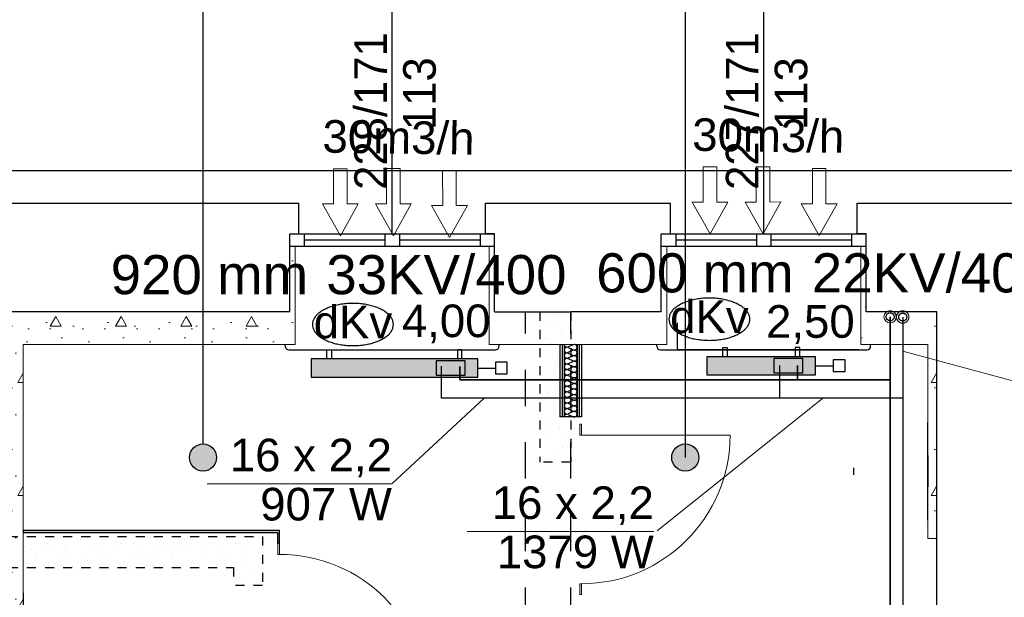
# Model space of a CAD drawing. Header units: millimetres. Extents: x 45180 to 119519, y 31297 to 302414.
# Tile 30 of 97: x 60010 to 65442, y 152985 to 156172. Entities that reach past the tile are written whole.
import ezdxf
from ezdxf.lldxf.tags import DXFTag

# ---------------------------------------------------------------- set-up
doc = ezdxf.new("R2010")
doc.units = ezdxf.units.MM
doc.header["$MEASUREMENT"] = 0
for name, pattern in [('Hidden Line', [100, 50, -50]), ('PHANTOM', [2.5, 1.25, -0.25, 0.25, -0.25, 0.25, -0.25]), ('Przerywana', [400, 200, -200])]:
    doc.linetypes.add(name, pattern=pattern)
doc.layers.get('0').update_dxf_attribs({"color": 252})
for name, color, linetype in [('#opisy', 7, 'Continuous'), ('#podkład', 252, 'Continuous'), ('Drzwi ArchiCAD', 252, 'Continuous'), ('IS_Armatura_podłączeniowa_grz._dolnozas.', 7, 'SOLID'), ('IS_Armatura_Therm', 7, 'SOLID'), ('IS_Grafika', 7, 'SOLID'), ('IS_Grzejniki_Plan_rzut', 7, 'SOLID'), ('IS_Opisy_działek_Therm', 7, 'SOLID'), ('IS_Text_Armatury_Therm', 7, 'Continuous'), ('IS_Text_Odbiornikow_Therm', 7, 'Continuous')]:
    doc.layers.add(name, color=color, linetype=linetype)
for name, color, linetype, lineweight in [('Arch ocieplenie_Nr_Pióra__21', 252, 'Continuous', 13), ('Arch ściany działowe_Nr_Pióra__15', 252, 'Continuous', 25), ('Drzwi ArchiCAD_Nr_Pióra__5', 252, 'Continuous', 13), ('INWENT wyposarzenie_Nr_Pióra__5', 252, 'Continuous', 13), ('IS_Powrót', 5, 'DASHDOT', 35), ('IS_Zasilanie', 1, 'SOLID', 30)]:
    doc.layers.add(name, color=color, linetype=linetype, lineweight=lineweight)
doc.styles.add('ARIAL', font='arial.ttf', dxfattribs={"width": 0.75})
doc.styles.add('GENERATED_STYLE_5', font='txt')
doc.styles.get("Standard").update_dxf_attribs({"font": 'arial.ttf', "bigfont": 'BIGFONT.SHX'})
tags = doc.linetypes.add('DASHDOT', pattern=[20, 10, -5, 0, -5]).pattern_tags.tags
tags[10:11] = [DXFTag(74, 4), DXFTag(75, 0), DXFTag(340, '0'), DXFTag(46, 0.0), DXFTag(50, 0.0), DXFTag(44, 0.0), DXFTag(45, 0.0)]
tags[8:9] = [DXFTag(74, 4), DXFTag(75, 0), DXFTag(340, '0'), DXFTag(46, 0.0), DXFTag(50, 0.0), DXFTag(44, 0.0), DXFTag(45, 0.0)]
tags[6:7] = [DXFTag(74, 4), DXFTag(75, 0), DXFTag(340, '0'), DXFTag(46, 0.0), DXFTag(50, 0.0), DXFTag(44, 0.0), DXFTag(45, 0.0)]
tags[4:5] = [DXFTag(74, 4), DXFTag(75, 0), DXFTag(340, '0'), DXFTag(46, 0.0), DXFTag(50, 0.0), DXFTag(44, 0.0), DXFTag(45, 0.0)]
tags = doc.linetypes.add('SOLID', pattern=[10, 10, 0]).pattern_tags.tags
tags[6:7] = [DXFTag(74, 4), DXFTag(75, 0), DXFTag(340, '0'), DXFTag(46, 0.0), DXFTag(50, 0.0), DXFTag(44, 0.0), DXFTag(45, 0.0)]
tags[4:5] = [DXFTag(74, 4), DXFTag(75, 0), DXFTag(340, '0'), DXFTag(46, 0.0), DXFTag(50, 0.0), DXFTag(44, 0.0), DXFTag(45, 0.0)]
pattern_1 = [(0, (186358.74, 93686.4), (0, 623.5383), [60, -300]), (0, (186538.74, 93998.17), (0, 623.5383), [60, -300]), (60, (186358.74, 93686.4), (-540, 311.7692), [60, -300]), (60, (186718.74, 93686.4), (-540, 311.7692), [60, -300]), (120, (186418.74, 93686.4), (540, 311.7692), [60, -300]), (120, (186778.74, 93686.4), (540, 311.7692), [60, -300]), (0, (186358.74, 93746.4), (0, 120), [0, -120, 0, -180.00001]), (45, (186418.74, 93746.4), (-84.85282, 84.85282), [0, -90, 0, -150.00001])]

# ---------------------------------------------------------------- blocks, each defined once
blk = doc.blocks.new('D1 Drzwi proste 14_2')
at = {"layer": 'Drzwi ArchiCAD_Nr_Pióra__5', "linetype": 'Continuous'}
for p, q in [((410, 0), (410, 820)), ((-410, 0), (-470, 0)), ((-470, 0), (-470, -10)), ((-470, 0), (-470, -10)), ((-410, -10), (-410, 0)), ((470, 0), (410, 0)), ((410, 0), (410, -10)), ((470, -10), (470, 0)), ((470, 0), (470, -10)), ((-470, -10), (-410, -10)), ((410, -10), (470, -10))]:
    blk.add_line(p, q, dxfattribs=at)
blk.add_arc((410, 0), 820, 90, 180, dxfattribs=at)
blk = doc.blocks.new('D1 Drzwi proste 14')
at = {"layer": 'Drzwi ArchiCAD_Nr_Pióra__5', "linetype": 'Continuous'}
for p, q in [((410, 0), (410, 820)), ((-410, 0), (-470, 0)), ((-470, 0), (-470, -10)), ((-470, 0), (-470, -10)), ((-410, -10), (-410, 0)), ((470, 0), (410, 0)), ((410, 0), (410, -10)), ((470, -10), (470, 0)), ((470, 0), (470, -10)), ((-470, -10), (-410, -10)), ((410, -10), (470, -10))]:
    blk.add_line(p, q, dxfattribs=at)
blk.add_arc((410, 0), 820, 90, 180, dxfattribs=at)
blk = doc.blocks.new('E210168')
at = {"color": 7, "lineweight": 13}
for p, q in [((19.41, 19.75), (19.41, 13.6)), ((19.41, 19.75), (36.98, 9.88)), ((19.41, 0), (36.98, 9.88)), ((19.41, 6.15), (19.41, 0))]:
    blk.add_line(p, q, dxfattribs=at)
blk.add_lwpolyline([(19.41, 13.6), (0, 13.6), (0, 6.15), (19.41, 6.15)], dxfattribs=at)

msp = doc.modelspace()

# ---------------------------------------------------------------- hatches: boundary and pattern name
at = {"layer": '#podkład', "linetype": 'Continuous'}
for points in [[(61096.4, 153755.8), (61090.7, 153784.5), (61074.5, 153808.9), (61050.1, 153825.1), (61021.4, 153830.8), (60992.7, 153825.1), (60968.4, 153808.9), (60952.1, 153784.5), (60946.4, 153755.8), (60952.1, 153727.1), (60968.4, 153702.8), (60992.7, 153686.5), (61021.4, 153680.8), (61050.1, 153686.5), (61074.5, 153702.8), (61090.7, 153727.1)], [(63757.5, 153755.8), (63751.8, 153784.5), (63735.5, 153808.9), (63711.2, 153825.1), (63682.5, 153830.8), (63653.8, 153825.1), (63629.5, 153808.9), (63613.2, 153784.5), (63607.5, 153755.8), (63613.2, 153727.1), (63629.5, 153702.8), (63653.8, 153686.5), (63682.5, 153680.8), (63711.2, 153686.5), (63735.5, 153702.8), (63751.8, 153727.1)]]:
    msp.add_hatch(color=256, dxfattribs=at).paths.add_polyline_path(points, flags=0)
at = {"layer": 'Arch ocieplenie_Nr_Pióra__21', "linetype": 'Continuous'}
h = msp.add_hatch(dxfattribs=at)
h.set_pattern_fill('Structural_Concrete', color=256, style=0, pattern_type=2)
h.set_pattern_definition(pattern_1)
h.paths.add_polyline_path([(61500, 154920), (61500, 154560), (61530, 154380), (61530, 154920)], flags=0)
h = msp.add_hatch(dxfattribs=at)
h.set_pattern_fill('Structural_Concrete', color=256, style=0, pattern_type=2)
h.set_pattern_definition(pattern_1)
h.paths.add_polyline_path([(62600, 154920), (62600, 154380), (62630, 154560), (62630, 154920)], flags=0)
h = msp.add_hatch(dxfattribs=at)
h.set_pattern_fill('Structural_Concrete', color=256, style=0, pattern_type=2)
h.set_pattern_definition(pattern_1)
h.paths.add_polyline_path([(63550, 154920), (63550, 154560), (63580, 154380), (63580, 154920)], flags=0)
h = msp.add_hatch(dxfattribs=at)
h.set_pattern_fill('Structural_Concrete', color=256, style=0, pattern_type=2)
h.set_pattern_definition(pattern_1)
h.paths.add_polyline_path([(64650, 154920), (64650, 154380), (64680, 154560), (64680, 154920)], flags=0)
h = msp.add_hatch(dxfattribs=at)
h.set_pattern_fill('Structural_Concrete', color=256, style=0, pattern_type=2)
h.set_pattern_definition(pattern_1)
h.paths.add_polyline_path([(60030, 154380), (61530, 154380), (61500, 154560), (59850, 154560)], flags=0)
h = msp.add_hatch(dxfattribs=at)
h.set_pattern_fill('Structural_Concrete', color=256, style=0, pattern_type=2)
h.set_pattern_definition(pattern_1)
h.paths.add_polyline_path([(60030, 151310), (60030, 154380), (59850, 154560), (59850, 151260)], flags=0)
h = msp.add_hatch(dxfattribs=at)
h.set_pattern_fill('Structural_Concrete', color=256, style=0, pattern_type=2)
h.set_pattern_definition(pattern_1)
h.paths.add_polyline_path([(65070, 153310), (65070, 154560), (65020, 154380), (65020, 153310)], flags=0)
at = {"layer": 'Arch ściany działowe_Nr_Pióra__15', "linetype": 'Continuous'}
for points in [[(60030, 153342), (61432.3, 153342), (61444.3, 153354), (60030, 153354)], [(61444.3, 153354), (61432.3, 153342), (61432.3, 153282), (61434.3, 153282), (61444.3, 153282)]]:
    msp.add_hatch(color=256, dxfattribs=at).paths.add_polyline_path(points, flags=0)
at = {"layer": 'IS_Grzejniki_Plan_rzut', "ltscale": 10}
for points in [[(62537.8, 154300), (61617.8, 154300), (61617.8, 154200), (62537.8, 154200)], [(64401.6, 154312.5), (63801.6, 154312.5), (63801.6, 154212.5), (64401.6, 154212.5)]]:
    msp.add_hatch(color=251, dxfattribs=at).paths.add_polyline_path(points)

# ---------------------------------------------------------------- linework, layer by layer
at = {"layer": '#podkład', "linetype": 'Continuous'}
for p, q in [((61021.4, 157461.5), (61021.4, 153830.8)), ((63682.5, 157461.5), (63682.5, 153755.8)), ((62065, 154989.7), (62065, 156359.7)), ((64115, 154989.7), (64115, 156359.7)), ((59765, 155340), (66540, 155340)), ((59585, 155160), (61550, 155160)), ((61550, 154990), (61550, 155160)), ((62580, 154990), (62580, 155160)), ((62580, 155160), (63600, 155160)), ((63600, 154990), (63600, 155160)), ((64630, 155160), (66720, 155160)), ((64630, 154990), (64630, 155160)), ((61500, 154560), (61500, 154990)), ((61500, 154990), (61550, 154990)), ((61500, 154990), (62630, 154990)), ((61580, 154990), (61580, 154920)), ((62025, 154990), (62025, 154920)), ((62105, 154990), (62105, 154920)), ((62550, 154990), (62550, 154920)), ((62630, 154990), (62580, 154990)), ((62630, 154560), (62630, 154990)), ((63550, 154560), (63550, 154990)), ((63550, 154990), (63600, 154990)), ((63550, 154990), (64680, 154990)), ((63630, 154990), (63630, 154920)), ((64075, 154990), (64075, 154920)), ((64155, 154990), (64155, 154920)), ((64600, 154990), (64600, 154920)), ((64680, 154990), (64630, 154990)), ((64680, 154560), (64680, 154990)), ((62025, 154955), (61580, 154955)), ((62550, 154955), (62105, 154955)), ((64075, 154955), (63630, 154955)), ((64600, 154955), (64155, 154955)), ((62630, 154920), (61500, 154920)), ((64680, 154920), (63550, 154920)), ((61500, 154560), (59850, 154560)), ((62630, 154560), (63050, 154560)), ((62954.9, 154554.1), (62954.9, 154554.1)), ((62982.7, 154556.2), (62982.7, 154556.2)), ((63550, 154560), (63050, 154560)), ((65070, 154560), (64680, 154560)), ((65070, 151540), (65070, 154560)), ((62940.3, 154513.7), (62940.3, 154513.7)), ((62970, 154512.8), (62970, 154512.8)), ((63640, 154350), (63640, 154500)), ((62885.4, 154482), (62885.4, 154482)), ((63004, 154450.1), (63004, 154450.1)), ((63046.4, 154492.5), (63046.4, 154492.5)), ((62911.4, 154410.6), (62911.4, 154410.6)), ((62996, 154441.4), (62996, 154441.4)), ((63011, 154400), (63011, 154400)), ((61475, 154370), (61475, 154380)), ((61495, 154350), (62635, 154350)), ((61610, 154350), (62610, 154350)), ((62655, 154370), (62655, 154380)), ((62897.9, 154344), (62897.9, 154344)), ((62926.5, 154369.2), (62926.5, 154369.2)), ((62940.3, 154386.5), (62940.3, 154386.5)), ((62990, 154380), (62990, 153980)), ((63002.5, 154380), (63002.5, 153980)), ((63015, 154380), (63015, 153980)), ((63064.1, 154378.7), (63035.9, 154365.9)), ((63035.9, 154363.3), (63064.1, 154350.5)), ((63064.1, 154347.9), (63035.9, 154335.1)), ((63085, 154380), (63085, 153980)), ((63097.5, 154380), (63097.5, 153980)), ((63110, 154380), (63110, 153980)), ((63525, 154370), (63525, 154380)), ((63545, 154350), (64685, 154350)), ((64640, 154350), (63640, 154350)), ((64705, 154370), (64705, 154380)), ((62952.4, 154297.8), (62952.4, 154297.8)), ((62961.5, 154280.4), (62961.5, 154280.4)), ((63004, 154322.8), (63004, 154322.8)), ((63035.9, 154332.6), (63064.1, 154319.8)), ((63064.1, 154317.2), (63035.9, 154304.4)), ((63035.9, 154301.8), (63064.1, 154289)), ((63064.1, 154286.4), (63035.9, 154273.6)), ((63037, 154328.6), (63037, 154328.6)), ((62882.9, 154225.7), (62882.9, 154225.7)), ((62967.5, 154256.5), (62967.5, 154256.5)), ((63035.9, 154271), (63064.1, 154258.2)), ((63064.1, 154255.6), (63035.9, 154242.8)), ((63035.9, 154240.2), (63064.1, 154227.4)), ((63064.1, 154224.9), (63035.9, 154212.1)), ((62897.9, 154216.7), (62897.9, 154216.7)), ((62993.5, 154185), (62993.5, 154185)), ((63025.2, 154216.7), (63025.2, 154216.7)), ((63035.9, 154209.5), (63064.1, 154196.7)), ((63064.1, 154194.1), (63035.9, 154181.3)), ((63035.9, 154178.7), (63064.1, 154165.9)), ((62908.9, 154154.3), (62908.9, 154154.3)), ((62961.5, 154153.1), (62961.5, 154153.1)), ((63008.5, 154143.7), (63008.5, 154143.7)), ((63064.1, 154163.3), (63035.9, 154150.5)), ((63035.9, 154147.9), (63064.1, 154135.1)), ((63064.1, 154132.6), (63035.9, 154119.8)), ((63035.9, 154117.2), (63064.1, 154104.4)), ((62919.1, 154110.7), (62919.1, 154110.7)), ((62924, 154112.9), (62924, 154112.9)), ((63025.2, 154089.5), (63025.2, 154089.5)), ((63034.5, 154072.3), (63034.5, 154072.3)), ((63064.1, 154101.8), (63035.9, 154089)), ((63035.9, 154086.4), (63064.1, 154073.6)), ((63064.1, 154071), (63035.9, 154058.2)), ((62950, 154041.5), (62950, 154041.5)), ((62982.7, 154047), (62982.7, 154047)), ((63035.9, 154055.6), (63064.1, 154042.8)), ((63064.1, 154040.2), (63035.9, 154027.4)), ((63035.9, 154024.9), (63064.1, 154012.1)), ((63064.1, 154009.5), (63035.9, 153996.7)), ((63049.6, 154030.9), (63049.6, 154030.9)), ((62880.4, 153969.4), (62880.4, 153969.4)), ((62919.1, 153983.4), (62919.1, 153983.4)), ((62965, 154000.2), (62965, 154000.2)), ((63110, 153980), (62990, 153980)), ((63035.9, 153994.1), (63064.1, 153981.3)), ((63046.4, 153983.4), (63046.4, 153983.4)), ((62982.7, 153919.8), (62982.7, 153919.8)), ((62991, 153928.7), (62991, 153928.7)), ((65020, 153410), (65020, 153950)), ((62906.4, 153898), (62906.4, 153898)), ((62921.5, 153856.6), (62921.5, 153856.6)), ((62940.3, 153877.3), (62940.3, 153877.3)), ((63006, 153887.4), (63006, 153887.4)), ((63046.4, 153856.1), (63046.4, 153856.1)), ((63004, 153813.7), (63004, 153813.7)), ((63032, 153816), (63032, 153816)), ((62940.3, 153750.1), (62940.3, 153750.1)), ((62947.5, 153785.2), (62947.5, 153785.2)), ((62962.5, 153743.8), (62962.5, 153743.8)), ((63047.1, 153774.6), (63047.1, 153774.6)), ((65020, 153765.1), (65020, 153594.9)), ((61444.3, 153354), (60030, 153354)), ((60030, 153354), (60030, 153342)), ((60030, 153342), (61432.3, 153342)), ((60203.8, 153304.6), (60203.8, 153304.6)), ((60246.1, 153312.8), (60246.1, 153312.8)), ((60331.1, 153304.6), (60331.1, 153304.6)), ((60345.8, 153302.2), (60345.8, 153302.2)), ((60725.1, 153312.6), (60725.1, 153312.6)), ((60840.2, 153304.6), (60840.2, 153304.6)), ((60920.2, 153302.7), (60920.2, 153302.7)), ((60967.5, 153304.6), (60967.5, 153304.6)), ((61299.6, 153313.1), (61299.6, 153313.1)), ((61432.3, 153342), (61432.3, 153282)), ((61444.3, 153282), (61444.3, 153354)), ((60034.1, 153262.2), (60034.1, 153262.2)), ((60077, 153251.2), (60077, 153251.2)), ((60161.4, 153262.2), (60161.4, 153262.2)), ((60161.6, 153282), (60161.6, 153282)), ((60261.2, 153271.4), (60261.2, 153271.4)), ((60437.2, 153283.4), (60437.2, 153283.4)), ((60456.3, 153261.6), (60456.3, 153261.6)), ((60540.9, 153292.4), (60540.9, 153292.4)), ((60555.9, 153251), (60555.9, 153251)), ((60564.4, 153283.4), (60564.4, 153283.4)), ((60640.5, 153281.8), (60640.5, 153281.8)), ((60670.5, 153262.2), (60670.5, 153262.2)), ((60797.8, 153262.2), (60797.8, 153262.2)), ((60835.7, 153272), (60835.7, 153272)), ((60935.3, 153261.4), (60935.3, 153261.4)), ((61019.8, 153292.2), (61019.8, 153292.2)), ((61073.6, 153283.4), (61073.6, 153283.4)), ((61130.4, 153251.5), (61130.4, 153251.5)), ((61200.8, 153283.4), (61200.8, 153283.4)), ((61215, 153282.3), (61215, 153282.3)), ((61434.3, 153282), (61432.3, 153282)), ((61444.3, 153282), (61434.3, 153282)), ((60092, 153209.9), (60092, 153209.9)), ((60097.8, 153198.5), (60097.8, 153198.5)), ((60176.6, 153240.7), (60176.6, 153240.7)), ((60225, 153198.5), (60225, 153198.5)), ((60267.5, 153240.9), (60267.5, 153240.9)), ((60287.2, 153200), (60287.2, 153200)), ((60371.7, 153230.8), (60371.7, 153230.8)), ((60394.7, 153240.9), (60394.7, 153240.9)), ((60471.4, 153220.2), (60471.4, 153220.2)), ((60500.8, 153219.7), (60500.8, 153219.7)), ((60628.1, 153219.7), (60628.1, 153219.7)), ((60666.5, 153210.4), (60666.5, 153210.4)), ((60734.1, 153198.5), (60734.1, 153198.5)), ((60751.1, 153241.2), (60751.1, 153241.2)), ((60766.1, 153199.8), (60766.1, 153199.8)), ((60850.7, 153230.6), (60850.7, 153230.6)), ((60861.4, 153198.5), (60861.4, 153198.5)), ((60903.9, 153240.9), (60903.9, 153240.9)), ((61031.1, 153240.9), (61031.1, 153240.9)), ((61045.8, 153220.8), (61045.8, 153220.8)), ((61137.2, 153219.7), (61137.2, 153219.7)), ((61145.5, 153210.2), (61145.5, 153210.2)), ((61230, 153241), (61230, 153241)), ((61264.5, 153219.7), (61264.5, 153219.7)), ((61340.6, 153200.3), (61340.6, 153200.3)), ((60055.3, 153156.1), (60055.3, 153156.1)), ((60202.6, 153169.2), (60202.6, 153169.2)), ((60302.2, 153158.7), (60302.2, 153158.7)), ((60331.1, 153177.3), (60331.1, 153177.3)), ((60386.8, 153189.5), (60386.8, 153189.5)), ((60458.4, 153177.3), (60458.4, 153177.3)), ((60564.4, 153156.1), (60564.4, 153156.1)), ((60581.9, 153179.6), (60581.9, 153179.6)), ((60681.6, 153169), (60681.6, 153169)), ((60691.7, 153156.1), (60691.7, 153156.1)), ((60876.7, 153159.2), (60876.7, 153159.2)), ((60961.3, 153190), (60961.3, 153190)), ((60967.5, 153177.3), (60967.5, 153177.3)), ((61060.9, 153179.4), (61060.9, 153179.4)), ((61094.8, 153177.3), (61094.8, 153177.3)), ((61200.8, 153156.1), (61200.8, 153156.1)), ((61256, 153169.6), (61256, 153169.6)), ((61328.1, 153156.1), (61328.1, 153156.1)), ((65070, 152600), (65070, 153140)), ((61264.5, 153092.4), (61264.5, 153092.4)), ((61271.1, 153128.2), (61271.1, 153128.2)), ((61222.1, 153050), (61222.1, 153050)), ((61297.1, 153056.8), (61297.1, 153056.8)), ((60030, 153010), (60030, 152630))]:
    msp.add_line(p, q, dxfattribs=at)
at = {"layer": '#podkład', "linetype": 'Przerywana'}
for p, q in [((62800, 148440), (62800, 154560)), ((63050, 148440), (63050, 154560))]:
    msp.add_line(p, q, dxfattribs=at)
at = {"layer": '#podkład', "linetype": 'Hidden Line'}
for p, q in [((62880, 154560), (62880, 153730)), ((63050, 154560), (63050, 153730)), ((63050, 153730), (62880, 153730)), ((59850, 153320), (61350, 153320)), ((61350, 153320), (61350, 153050)), ((59850, 153150), (61190, 153150)), ((61190, 153150), (61190, 153050)), ((61350, 153050), (61190, 153050))]:
    msp.add_line(p, q, dxfattribs=at)
at = {"layer": '#podkład', "linetype": 'Continuous'}
for centre in [(61021.4, 153755.8), (63682.5, 153755.8)]:
    msp.add_circle(centre, 75, dxfattribs=at)
for centre, radius, start, end in [((61495, 154370), 20, 180, 270), ((62635, 154370), 20, 270, 0), ((63545, 154370), 20, 180, 270), ((64685, 154370), 20, 270, 0), ((64880, 153680), 270, 175.9876, 184.0124)]:
    msp.add_arc(centre, radius, start, end, dxfattribs=at)
for centre, start_param, end_param in [((63029.9, 154349.2), 2.7288, 6.695979), ((63029.9, 154318.5), 2.7288, 6.695979), ((63029.9, 154380), 4.712389, 6.695979), ((63070.1, 154364.6), 5.870392, 9.837571), ((63070.1, 154333.8), 5.870392, 9.837571), ((63029.9, 154287.7), 2.7288, 6.695979), ((63070.1, 154303.1), 5.870392, 9.837571), ((63070.1, 154272.3), 5.870392, 9.837571), ((63029.9, 154256.9), 2.7288, 6.695979), ((63029.9, 154226.2), 2.7288, 6.695979), ((63070.1, 154241.5), 5.870392, 9.837571), ((63070.1, 154210.8), 5.870392, 9.837571), ((63029.9, 154195.4), 2.7288, 6.695979), ((63029.9, 154164.6), 2.7288, 6.695979), ((63070.1, 154180), 5.870392, 9.837571), ((63029.9, 154133.8), 2.7288, 6.695979), ((63029.9, 154103.1), 2.7288, 6.695979), ((63070.1, 154149.2), 5.870392, 9.837571), ((63070.1, 154118.5), 5.870392, 9.837571), ((63029.9, 154072.3), 2.7288, 6.695979), ((63070.1, 154087.7), 5.870392, 9.837571), ((63070.1, 154056.9), 5.870392, 9.837571), ((63029.9, 154041.5), 2.7288, 6.695979), ((63029.9, 154010.8), 2.7288, 6.695979), ((63070.1, 154026.2), 5.870392, 9.837571), ((63070.1, 153995.4), 5.870392, 9.837571), ((63029.9, 153980), 2.7288, 4.712389)]:
    msp.add_ellipse(centre, major_axis=(0, -15.4), ratio=0.967685, start_param=start_param, end_param=end_param, dxfattribs=at)
at = {"layer": 'Arch ocieplenie_Nr_Pióra__21', "linetype": 'Continuous'}
for p, q in [((61500, 154920), (61500, 154560)), ((61530, 154920), (61500, 154920)), ((61530, 154380), (61530, 154920)), ((62600, 154920), (62600, 154380)), ((62630, 154920), (62600, 154920)), ((62630, 154560), (62630, 154920)), ((63550, 154920), (63550, 154560)), ((63580, 154920), (63550, 154920)), ((63580, 154380), (63580, 154920)), ((64650, 154920), (64650, 154380)), ((64680, 154920), (64650, 154920)), ((64680, 154560), (64680, 154920)), ((61500, 154560), (59850, 154560)), ((63550, 154560), (62630, 154560)), ((65070, 154560), (64680, 154560)), ((65070, 153310), (65070, 154560)), ((60030, 154380), (61530, 154380)), ((60030, 151310), (60030, 154380)), ((62600, 154380), (63580, 154380)), ((64650, 154380), (65020, 154380)), ((65020, 154380), (65020, 153310)), ((65020, 153310), (65070, 153310))]:
    msp.add_line(p, q, dxfattribs=at)
at = {"layer": 'INWENT wyposarzenie_Nr_Pióra__5', "linetype": 'Continuous'}
for p, q in [((60921.4, 154380), (61221.4, 154380)), ((60030, 153669), (60030, 153969))]:
    msp.add_line(p, q, dxfattribs=at)
at = {"layer": 'IS_Armatura_podłączeniowa_grz._dolnozas.', "ltscale": 10}
for p, q in [((62467.8, 154290), (62307.8, 154290)), ((62307.8, 154290), (62307.8, 154210)), ((62467.8, 154210), (62467.8, 154290)), ((62467.8, 154290), (62467.8, 154290)), ((64331.6, 154302.5), (64171.6, 154302.5)), ((64171.6, 154302.5), (64171.6, 154222.5)), ((64331.6, 154222.5), (64331.6, 154302.5)), ((64331.6, 154302.5), (64331.6, 154302.5)), ((62307.8, 154210), (62467.8, 154210)), ((64171.6, 154222.5), (64331.6, 154222.5))]:
    msp.add_line(p, q, dxfattribs=at)
at = {"layer": 'IS_Armatura_Therm', "ltscale": 10}
for p, q in [((62700.3, 154282.5), (62635.3, 154282.5)), ((62635.3, 154282.5), (62635.3, 154217.5)), ((62700.3, 154217.5), (62700.3, 154282.5)), ((64564.1, 154295), (64499.1, 154295)), ((64499.1, 154295), (64499.1, 154230)), ((64564.1, 154230), (64564.1, 154295)), ((62537.8, 154250), (62635.3, 154250)), ((64401.6, 154262.5), (64499.1, 154262.5)), ((64499.1, 154230), (64564.1, 154230)), ((62635.3, 154217.5), (62700.3, 154217.5))]:
    msp.add_line(p, q, dxfattribs=at)
at = {"layer": 'IS_Grafika', "ltscale": 10}
msp.add_line((64896.3, 154712.3), (64896.3, 154712.3), dxfattribs=at)
for points, knots in [([(61848.8, 154606.4), (61837.8, 154606.4), (61816.2, 154605.6), (61784.7, 154601.9), (61755.1, 154596.1), (61727.6, 154588.2), (61702.7, 154578.5), (61680.6, 154567.1), (61661.6, 154554.2), (61646.2, 154539.9), (61634.5, 154524.3), (61627.2, 154507.5), (61625.5, 154495.7), (61625.5, 154489.9)], [0, 0, 0, 0, 33.024043, 64.733497, 94.961552, 123.540383, 150.314771, 175.16102, 198.015155, 218.916387, 238.072713, 255.947572, 273.334314, 273.334314, 273.334314, 273.334314]), ([(62072.1, 154489.9), (62072.1, 154495.7), (62070.4, 154507.5), (62063, 154524.3), (62051.4, 154539.9), (62036, 154554.2), (62017, 154567.1), (61994.9, 154578.5), (61970, 154588.2), (61942.5, 154596.1), (61912.9, 154601.9), (61881.4, 154605.6), (61859.8, 154606.4), (61848.8, 154606.4)], [0, 0, 0, 0, 17.386742, 35.2616, 54.417927, 75.319159, 98.173293, 123.019543, 149.793931, 178.372762, 208.600817, 240.310271, 273.334314, 273.334314, 273.334314, 273.334314]), ([(63815.3, 154635.6), (63804.3, 154635.6), (63782.7, 154634.8), (63751.2, 154631.2), (63721.6, 154625.3), (63694.1, 154617.4), (63669.2, 154607.7), (63647.1, 154596.3), (63628.1, 154583.4), (63612.6, 154569.1), (63601, 154553.5), (63593.7, 154536.7), (63592, 154524.9), (63592, 154519.1)], [0, 0, 0, 0, 33.024043, 64.733497, 94.961552, 123.540383, 150.314771, 175.16102, 198.015155, 218.916387, 238.072713, 255.947572, 273.334314, 273.334314, 273.334314, 273.334314]), ([(64038.6, 154519.1), (64038.6, 154524.9), (64036.9, 154536.7), (64029.5, 154553.5), (64017.9, 154569.1), (64002.4, 154583.4), (63983.5, 154596.3), (63961.4, 154607.7), (63936.4, 154617.4), (63909, 154625.3), (63879.3, 154631.2), (63847.9, 154634.8), (63826.3, 154635.6), (63815.3, 154635.6)], [0, 0, 0, 0, 17.386742, 35.2616, 54.417927, 75.319159, 98.173293, 123.019543, 149.793931, 178.372762, 208.600817, 240.310271, 273.334314, 273.334314, 273.334314, 273.334314]), ([(63592, 154519.1), (63592, 154513.3), (63593.7, 154501.5), (63601, 154484.7), (63612.6, 154469.1), (63628.1, 154454.8), (63647.1, 154441.9), (63669.2, 154430.5), (63694.1, 154420.8), (63721.6, 154412.9), (63751.2, 154407), (63782.7, 154403.4), (63804.3, 154402.6), (63815.3, 154402.6)], [0, 0, 0, 0, 17.386742, 35.2616, 54.417927, 75.319159, 98.173293, 123.019543, 149.793931, 178.372762, 208.600817, 240.310271, 273.334314, 273.334314, 273.334314, 273.334314]), ([(63815.3, 154402.6), (63826.3, 154402.6), (63847.9, 154403.4), (63879.3, 154407), (63909, 154412.9), (63936.4, 154420.8), (63961.4, 154430.5), (63983.5, 154441.9), (64002.4, 154454.8), (64017.9, 154469.1), (64029.5, 154484.7), (64036.9, 154501.5), (64038.6, 154513.3), (64038.6, 154519.1)], [0, 0, 0, 0, 33.024043, 64.733497, 94.961552, 123.540383, 150.314771, 175.16102, 198.015155, 218.916387, 238.072713, 255.947572, 273.334314, 273.334314, 273.334314, 273.334314]), ([(61625.5, 154489.9), (61625.5, 154484.1), (61627.2, 154472.3), (61634.5, 154455.5), (61646.2, 154439.9), (61661.6, 154425.6), (61680.6, 154412.7), (61702.7, 154401.3), (61727.6, 154391.5), (61755.1, 154383.7), (61784.7, 154377.8), (61816.2, 154374.2), (61837.8, 154373.4), (61848.8, 154373.4)], [0, 0, 0, 0, 17.386742, 35.2616, 54.417927, 75.319159, 98.173293, 123.019543, 149.793931, 178.372762, 208.600817, 240.310271, 273.334314, 273.334314, 273.334314, 273.334314]), ([(61848.8, 154373.4), (61859.8, 154373.4), (61881.4, 154374.2), (61912.9, 154377.8), (61942.5, 154383.7), (61970, 154391.5), (61994.9, 154401.3), (62017, 154412.7), (62036, 154425.6), (62051.4, 154439.9), (62063, 154455.5), (62070.4, 154472.3), (62072.1, 154484.1), (62072.1, 154489.9)], [0, 0, 0, 0, 33.024043, 64.733497, 94.961552, 123.540383, 150.314771, 175.16102, 198.015155, 218.916387, 238.072713, 255.947572, 273.334314, 273.334314, 273.334314, 273.334314])]:
    msp.add_open_spline(points, degree=3, knots=knots, dxfattribs=at)
at = {"layer": 'IS_Grzejniki_Plan_rzut', "ltscale": 10}
for p, q in [((61705.3, 154300), (61705.3, 154350)), ((61705.3, 154350), (61730.3, 154350)), ((61730.3, 154350), (61730.3, 154300)), ((62450.3, 154350), (62425.3, 154350)), ((62425.3, 154350), (62425.3, 154300)), ((62450.3, 154300), (62450.3, 154350)), ((63889.1, 154312.5), (63889.1, 154362.5)), ((63889.1, 154362.5), (63914.1, 154362.5)), ((63914.1, 154362.5), (63914.1, 154312.5)), ((64314.1, 154362.5), (64289.1, 154362.5)), ((64289.1, 154362.5), (64289.1, 154312.5)), ((64314.1, 154312.5), (64314.1, 154362.5)), ((62537.8, 154300), (61617.8, 154300)), ((61617.8, 154300), (61617.8, 154200)), ((62537.8, 154200), (62537.8, 154300)), ((62537.8, 154300), (62537.8, 154300)), ((64401.6, 154312.5), (63801.6, 154312.5)), ((63801.6, 154312.5), (63801.6, 154212.5)), ((64401.6, 154212.5), (64401.6, 154312.5)), ((64401.6, 154312.5), (64401.6, 154312.5)), ((61617.8, 154200), (62537.8, 154200)), ((63801.6, 154212.5), (64401.6, 154212.5))]:
    msp.add_line(p, q, dxfattribs=at)
at = {"layer": 'IS_Opisy_działek_Therm', "lineweight": 5, "ltscale": 10}
for p, q in [((64881.9, 154343.3), (66343.6, 153948.2)), ((62572.8, 154084.3), (62063.9, 153610.5)), ((64441, 154084.3), (63526.6, 153351.3)), ((62063.9, 153610.5), (61043.9, 153610.5)), ((63508.9, 153347.3), (62478.9, 153347.3))]:
    msp.add_line(p, q, dxfattribs=at)
at = {"layer": 'IS_Powrót', "ltscale": 10}
for p, q in [((64812.4, 154532.5), (64812.4, 150141.4)), ((62437.8, 154184.3), (62437.8, 154259.2)), ((64301.6, 154264.5), (64301.6, 154184.3)), ((64301.6, 154184.3), (62437.8, 154184.3)), ((64812.4, 154184.3), (64301.6, 154184.3))]:
    msp.add_line(p, q, dxfattribs=at)
at = {"layer": 'IS_Powrót', "color": 5, "lineweight": 0, "ltscale": 20}
msp.add_circle((64812.4, 154532.5), 34.1, dxfattribs=at)
msp.add_circle((64812.4, 154532.5), 34.1, dxfattribs=at)
at = {"layer": 'IS_Powrót', "color": 5, "lineweight": 30, "ltscale": 20}
msp.add_circle((64812.4, 154532.5), 22.1, dxfattribs=at)
msp.add_circle((64812.4, 154532.5), 22.1, dxfattribs=at)
at = {"layer": 'IS_Zasilanie', "ltscale": 10}
for p, q in [((64881.9, 154531.2), (64881.9, 150241.4)), ((62337.8, 154084.3), (62337.8, 154260)), ((64201.6, 154264.5), (64201.6, 154084.3)), ((64201.6, 154084.3), (62337.8, 154084.3)), ((64881.9, 154084.3), (64201.6, 154084.3))]:
    msp.add_line(p, q, dxfattribs=at)
at = {"layer": 'IS_Zasilanie', "color": 1, "linetype": 'PHANTOM', "lineweight": 0, "ltscale": 250}
msp.add_circle((64881.9, 154531.2), 34.1, dxfattribs=at)
msp.add_circle((64881.9, 154531.2), 34.1, dxfattribs=at)
at = {"layer": 'IS_Zasilanie', "color": 1, "linetype": 'PHANTOM', "lineweight": 30, "ltscale": 250}
msp.add_circle((64881.9, 154531.2), 22.1, dxfattribs=at)
msp.add_circle((64881.9, 154531.2), 22.1, dxfattribs=at)

# ---------------------------------------------------------------- block references
at = {"color": 7, "lineweight": 5, "xscale": 10, "yscale": 10, "zscale": 10, "rotation": 270.0966492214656}
for p in [(61680, 155349.1), (61972.4, 155349.6), (62282.1, 155339.8), (63720, 155359.1), (64012.4, 155359.6), (64322.1, 155349.8)]:
    msp.add_blockref('E210168', p, dxfattribs=at)
at = {"layer": 'Drzwi ArchiCAD', "color": 8, "linetype": 'Continuous', "lineweight": 13, "true_color": 0x7f7f7f, "xscale": -1, "zscale": 1000, "rotation": 270}
msp.add_blockref('D1 Drzwi proste 14_2', (63110, 153470), dxfattribs=at)
at = {"layer": 'Drzwi ArchiCAD', "color": 8, "linetype": 'Continuous', "lineweight": 13, "true_color": 0x7f7f7f, "zscale": 1000, "rotation": 269.999999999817}
msp.add_blockref('D1 Drzwi proste 14', (61444.3, 152812), dxfattribs=at)

# ---------------------------------------------------------------- texts
at = {"layer": '#opisy', "color": 7, "lineweight": 0, "style": 'ARIAL'}
for p in [(61679.7, 155438.5, 139.7), (63719.7, 155448.5, 139.7)]:
    msp.add_text('30m3/h', height=180, rotation=359.2172, dxfattribs=at).set_placement(p)
at = {"layer": '#podkład', "linetype": 'Continuous', "style": 'GENERATED_STYLE_5'}
for s, p in [('228/171', (62036.1, 155232.6)), ('227/171', (64086.1, 155232.6)), ('113', (62305.6, 155562.6)), ('113', (64355.6, 155562.6))]:
    msp.add_text(s, height=180, rotation=90, dxfattribs=at).set_placement(p)
at = {"layer": 'IS_Grafika', "ltscale": 10, "char_height": 180, "attachment_point": 2}
for insert in [(61848.8, 154593.3), (63815.3, 154622.5)]:
    msp.add_mtext('\\fArial|b0|i0;dKv', dxfattribs=dict(at, insert=insert))
at = {"layer": 'IS_Opisy_działek_Therm', "ltscale": 10, "char_height": 180}
for s, insert, attachment_point in [('\\fArial|b0|i0;16 x 2,2', (62063.9, 153646.5), 9), ('\\fArial|b0|i0;907 W', (62063.9, 153588.9), 3), ('\\fArial|b0|i0;16 x 2,2', (63508.9, 153383.3), 9), ('\\fArial|b0|i0;1379 W', (63508.9, 153325.7), 3)]:
    msp.add_mtext(s, dxfattribs=dict(at, insert=insert, attachment_point=attachment_point))
at = {"layer": 'IS_Text_Armatury_Therm', "linetype": 'SOLID', "ltscale": 10, "char_height": 180, "attachment_point": 9}
for s, insert in [('\\fArial|b0|i0;4,00  ', (62607.9, 154386.8)), ('\\fArial|b0|i0;2,50  ', (64617.1, 154383.3))]:
    msp.add_mtext(s, dxfattribs=dict(at, insert=insert))
at = {"layer": 'IS_Text_Odbiornikow_Therm', "linetype": 'SOLID', "ltscale": 10, "char_height": 216}
for s, insert, attachment_point in [('\\fArial|b0|i0;920 mm', (61601.7, 154873.1), 3), ('\\fArial|b0|i0;33KV/400', (61701.7, 154873.1), 1), ('\\fArial|b0|i0;600 mm', (64280.2, 154882.9), 3), ('\\fArial|b0|i0;22KV/400', (64380.2, 154882.9), 1)]:
    msp.add_mtext(s, dxfattribs=dict(at, insert=insert, attachment_point=attachment_point))

doc.saveas('drawing.dxf')
